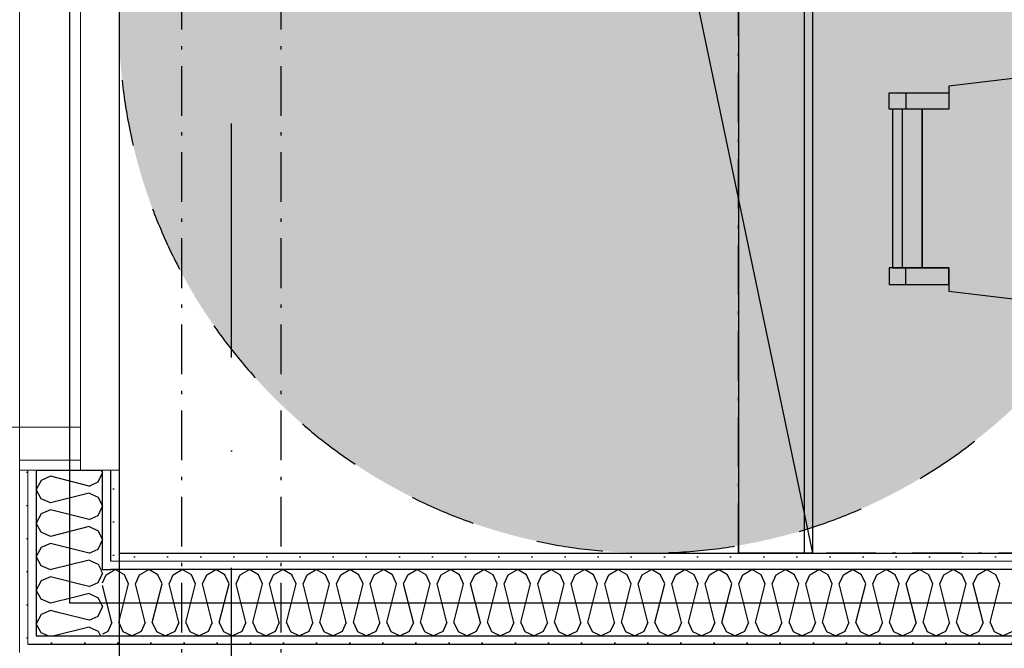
# Model space of a CAD drawing. Header units: millimetres. Extents: x -173281 to 144469, y -85977 to 83288.
# Tile 162 of 256: x -65223 to -63737, y -34866 to -33917. Entities that reach past the tile are written whole.
import ezdxf
from ezdxf.enums import TextEntityAlignment as Align

# ---------------------------------------------------------------- set-up
doc = ezdxf.new("R2010")
doc.units = ezdxf.units.MM
doc.header["$LTSCALE"] = 0.5
doc.header["$MEASUREMENT"] = 0
for name, pattern in [('Akselinje', [1500, 1000, -200, 100, -200]), ('Over snittplan', [260, 150, -50, 10, -50]), ('PLINE', [0]), ('Prikk & stiplet', [1340.555525, 705.555534, -352.777767, 0, -282.222223]), ('Stipling', [400, 200, -200])]:
    doc.linetypes.add(name, pattern=pattern)
for name, color, linetype in [('223- Bjelker', 7, 'Continuous'), ('24-- Innervegger (Skravur)(Nye konstruksjoner)', 7, 'Continuous'), ('24-- Innervegger(Nye konstruksjoner)', 7, 'Continuous'), ('242- Ikke-bærende innervegger (Skravur)(Nye konstruksjoner)', 7, 'Continuous'), ('242- Ikke-bærende innervegger(Nye konstruksjoner)', 7, 'Continuous'), ('244- Vinduer_ dører_ foldevegger(Nye konstruksjoner)', 7, 'Continuous'), ('245- Skjørt(Nye konstruksjoner)', 7, 'Continuous'), ('255- Gulvoverflate(Nye konstruksjoner)', 7, 'Continuous'), ('256- Faste himlinger og overflatebehandling(Nye konstruksjoner)', 7, 'Continuous'), ('279- Annet fast inventar(Nye konstruksjoner)', 7, 'Continuous'), ('68-- Inventar (løst)(Nye konstruksjoner)', 7, 'Continuous'), ('82-- Modullinjer', 7, 'Continuous'), ('852- Teknisk_symbolsk informasjon_ bygning(Nye konstruksjoner)', 7, 'Continuous'), ('862- M___Nettoareal(Nye konstruksjoner)', 7, 'Continuous'), ('862- M___Nettoareal(Polylinje)(Nye konstruksjoner)', 7, 'Continuous'), ('862- M___Nettoareal(Tekst)(Nye konstruksjoner)', 7, 'Continuous')]:
    doc.layers.add(name, color=color, linetype=linetype)
doc.layers.add('234- Vinduer_ dører_ porter(Nye konstruksjoner)', color=7, linetype='Continuous', lineweight=0)
doc.layers.add('236- Innvendig kledning og overflate(Nye konstruksjoner)', color=7, linetype='Continuous', lineweight=0)
doc.styles.add('GENERATED_STYLE_1', font='arial.ttf')
doc.styles.add('GENERATED_STYLE_2', font='arial.ttf')
doc.linetypes.add('Lydfuge betonggolv', pattern='A,0,[5,A-2607.111 Plan 1. etasje1.Shx,S=3.968254,R=0,X=0,Y=-3.46945e-18],-600,0', length=600)
pattern_1 = [(180, (0, 0), (0, 86.60254), [0, -50]), (180, (-25, -43.3), (0, 86.60254), [0, -50])]
pattern_2 = [(270, (0, 0), (86.60254, 0), [0, -50]), (270, (43.3, -25), (86.60254, 0), [0, -50])]

# ---------------------------------------------------------------- blocks, each defined once
blk = doc.blocks.new('*X39')
at = {"layer": '24-- Innervegger (Skravur)(Nye konstruksjoner)', "linetype": 'PLINE'}
for p, q in [((-65092.7, -34754.6), (-65078.9, -34746.9)), ((-65065.1, -34754.6), (-65078.9, -34746.9)), ((-65042.1, -34754.6), (-65028.3, -34746.9)), ((-65014.5, -34754.6), (-65028.3, -34746.9)), ((-64991.5, -34754.6), (-64977.7, -34746.9)), ((-64963.9, -34754.6), (-64977.7, -34746.9)), ((-64940.9, -34754.6), (-64927.1, -34746.9)), ((-64913.3, -34754.6), (-64927.1, -34746.9)), ((-64890.3, -34754.6), (-64876.5, -34746.9)), ((-64862.7, -34754.6), (-64876.5, -34746.9)), ((-64839.8, -34754.6), (-64825.9, -34746.9)), ((-64812.1, -34754.6), (-64825.9, -34746.9)), ((-64789.2, -34754.6), (-64775.4, -34746.9)), ((-64761.5, -34754.6), (-64775.4, -34746.9)), ((-64738.6, -34754.6), (-64724.8, -34746.9)), ((-64711, -34754.6), (-64724.8, -34746.9)), ((-64688, -34754.6), (-64674.2, -34746.9)), ((-64660.4, -34754.6), (-64674.2, -34746.9)), ((-64637.4, -34754.6), (-64623.6, -34746.9)), ((-64609.8, -34754.6), (-64623.6, -34746.9)), ((-64586.8, -34754.6), (-64573, -34746.9)), ((-64559.2, -34754.6), (-64573, -34746.9)), ((-64536.2, -34754.6), (-64522.4, -34746.9)), ((-64508.6, -34754.6), (-64522.4, -34746.9)), ((-64485.7, -34754.6), (-64471.8, -34746.9)), ((-64458, -34754.6), (-64471.8, -34746.9)), ((-64435.1, -34754.6), (-64421.3, -34746.9)), ((-64407.4, -34754.6), (-64421.3, -34746.9)), ((-64384.5, -34754.6), (-64370.7, -34746.9)), ((-64356.9, -34754.6), (-64370.7, -34746.9)), ((-64333.9, -34754.6), (-64320.1, -34746.9)), ((-64306.3, -34754.6), (-64320.1, -34746.9)), ((-64283.3, -34754.6), (-64269.5, -34746.9)), ((-64255.7, -34754.6), (-64269.5, -34746.9)), ((-64232.7, -34754.6), (-64218.9, -34746.9)), ((-64205.1, -34754.6), (-64218.9, -34746.9)), ((-64182.1, -34754.6), (-64168.3, -34746.9)), ((-64154.5, -34754.6), (-64168.3, -34746.9)), ((-64131.5, -34754.6), (-64117.7, -34746.9)), ((-64103.9, -34754.6), (-64117.7, -34746.9)), ((-64081, -34754.6), (-64067.1, -34746.9)), ((-64053.3, -34754.6), (-64067.1, -34746.9)), ((-64030.4, -34754.6), (-64016.6, -34746.9)), ((-64002.7, -34754.6), (-64016.6, -34746.9)), ((-63979.8, -34754.6), (-63966, -34746.9)), ((-63952.2, -34754.6), (-63966, -34746.9)), ((-63929.2, -34754.6), (-63915.4, -34746.9)), ((-63901.6, -34754.6), (-63915.4, -34746.9)), ((-63878.6, -34754.6), (-63864.8, -34746.9)), ((-63851, -34754.6), (-63864.8, -34746.9)), ((-63828, -34754.6), (-63814.2, -34746.9)), ((-63800.4, -34754.6), (-63814.2, -34746.9)), ((-63777.4, -34754.6), (-63763.6, -34746.9)), ((-63749.8, -34754.6), (-63763.6, -34746.9)), ((-65098.2, -34766.7), (-65092.7, -34754.6)), ((-65058.9, -34768.2), (-65065.1, -34754.6)), ((-65048.3, -34768.2), (-65042.1, -34754.6)), ((-65008.3, -34768.2), (-65014.5, -34754.6)), ((-64997.7, -34768.2), (-64991.5, -34754.6)), ((-64957.7, -34768.2), (-64963.9, -34754.6)), ((-64947.1, -34768.2), (-64940.9, -34754.6)), ((-64907.1, -34768.2), (-64913.3, -34754.6)), ((-64896.5, -34768.2), (-64890.3, -34754.6)), ((-64856.5, -34768.2), (-64862.7, -34754.6)), ((-64845.9, -34768.2), (-64839.8, -34754.6)), ((-64806, -34768.2), (-64812.1, -34754.6)), ((-64795.3, -34768.2), (-64789.2, -34754.6)), ((-64755.4, -34768.2), (-64761.5, -34754.6)), ((-64744.7, -34768.2), (-64738.6, -34754.6)), ((-64704.8, -34768.2), (-64711, -34754.6)), ((-64694.2, -34768.2), (-64688, -34754.6)), ((-64654.2, -34768.2), (-64660.4, -34754.6)), ((-64643.6, -34768.2), (-64637.4, -34754.6)), ((-64603.6, -34768.2), (-64609.8, -34754.6)), ((-64593, -34768.2), (-64586.8, -34754.6)), ((-64553, -34768.2), (-64559.2, -34754.6)), ((-64542.4, -34768.2), (-64536.2, -34754.6)), ((-64502.4, -34768.2), (-64508.6, -34754.6)), ((-64491.8, -34768.2), (-64485.7, -34754.6)), ((-64451.9, -34768.2), (-64458, -34754.6)), ((-64441.2, -34768.2), (-64435.1, -34754.6)), ((-64401.3, -34768.2), (-64407.4, -34754.6)), ((-64390.6, -34768.2), (-64384.5, -34754.6)), ((-64350.7, -34768.2), (-64356.9, -34754.6)), ((-64340.1, -34768.2), (-64333.9, -34754.6)), ((-64300.1, -34768.2), (-64306.3, -34754.6)), ((-64289.5, -34768.2), (-64283.3, -34754.6)), ((-64249.5, -34768.2), (-64255.7, -34754.6)), ((-64238.9, -34768.2), (-64232.7, -34754.6)), ((-64198.9, -34768.2), (-64205.1, -34754.6)), ((-64188.3, -34768.2), (-64182.1, -34754.6)), ((-64148.3, -34768.2), (-64154.5, -34754.6)), ((-64137.7, -34768.2), (-64131.5, -34754.6)), ((-64097.8, -34768.2), (-64103.9, -34754.6)), ((-64087.1, -34768.2), (-64081, -34754.6)), ((-64047.2, -34768.2), (-64053.3, -34754.6)), ((-64036.5, -34768.2), (-64030.4, -34754.6)), ((-63996.6, -34768.2), (-64002.7, -34754.6)), ((-63986, -34768.2), (-63979.8, -34754.6)), ((-63946, -34768.2), (-63952.2, -34754.6)), ((-63935.4, -34768.2), (-63929.2, -34754.6)), ((-63895.4, -34768.2), (-63901.6, -34754.6)), ((-63884.8, -34768.2), (-63878.6, -34754.6)), ((-63844.8, -34768.2), (-63851, -34754.6)), ((-63834.2, -34768.2), (-63828, -34754.6)), ((-63794.2, -34768.2), (-63800.4, -34754.6)), ((-63783.6, -34768.2), (-63777.4, -34754.6)), ((-63743.7, -34768.2), (-63749.8, -34754.6)), ((-65084.2, -34826.8), (-65098.2, -34770.9)), ((-65073.6, -34826.8), (-65058.9, -34768.2)), ((-65033.6, -34826.8), (-65048.3, -34768.2)), ((-65023, -34826.8), (-65008.3, -34768.2)), ((-64983, -34826.8), (-64997.7, -34768.2)), ((-64972.4, -34826.8), (-64957.7, -34768.2)), ((-64932.4, -34826.8), (-64947.1, -34768.2)), ((-64921.8, -34826.8), (-64907.1, -34768.2)), ((-64881.8, -34826.8), (-64896.5, -34768.2)), ((-64871.2, -34826.8), (-64856.5, -34768.2)), ((-64831.3, -34826.8), (-64845.9, -34768.2)), ((-64820.6, -34826.8), (-64806, -34768.2)), ((-64780.7, -34826.8), (-64795.3, -34768.2)), ((-64770, -34826.8), (-64755.4, -34768.2)), ((-64730.1, -34826.8), (-64744.7, -34768.2)), ((-64719.5, -34826.8), (-64704.8, -34768.2)), ((-64679.5, -34826.8), (-64694.2, -34768.2)), ((-64668.9, -34826.8), (-64654.2, -34768.2)), ((-64628.9, -34826.8), (-64643.6, -34768.2)), ((-64618.3, -34826.8), (-64603.6, -34768.2)), ((-64578.3, -34826.8), (-64593, -34768.2)), ((-64567.7, -34826.8), (-64553, -34768.2)), ((-64527.7, -34826.8), (-64542.4, -34768.2)), ((-64517.1, -34826.8), (-64502.4, -34768.2)), ((-64477.2, -34826.8), (-64491.8, -34768.2)), ((-64466.5, -34826.8), (-64451.9, -34768.2)), ((-64426.6, -34826.8), (-64441.2, -34768.2)), ((-64415.9, -34826.8), (-64401.3, -34768.2)), ((-64376, -34826.8), (-64390.6, -34768.2)), ((-64365.4, -34826.8), (-64350.7, -34768.2)), ((-64325.4, -34826.8), (-64340.1, -34768.2)), ((-64314.8, -34826.8), (-64300.1, -34768.2)), ((-64274.8, -34826.8), (-64289.5, -34768.2)), ((-64264.2, -34826.8), (-64249.5, -34768.2)), ((-64224.2, -34826.8), (-64238.9, -34768.2)), ((-64213.6, -34826.8), (-64198.9, -34768.2)), ((-64173.6, -34826.8), (-64188.3, -34768.2)), ((-64163, -34826.8), (-64148.3, -34768.2)), ((-64123, -34826.8), (-64137.7, -34768.2)), ((-64112.4, -34826.8), (-64097.8, -34768.2)), ((-64072.5, -34826.8), (-64087.1, -34768.2)), ((-64061.8, -34826.8), (-64047.2, -34768.2)), ((-64021.9, -34826.8), (-64036.5, -34768.2)), ((-64011.2, -34826.8), (-63996.6, -34768.2)), ((-63971.3, -34826.8), (-63986, -34768.2)), ((-63960.7, -34826.8), (-63946, -34768.2)), ((-63920.7, -34826.8), (-63935.4, -34768.2)), ((-63910.1, -34826.8), (-63895.4, -34768.2)), ((-63870.1, -34826.8), (-63884.8, -34768.2)), ((-63859.5, -34826.8), (-63844.8, -34768.2)), ((-63819.5, -34826.8), (-63834.2, -34768.2)), ((-63808.9, -34826.8), (-63794.2, -34768.2)), ((-63768.9, -34826.8), (-63783.6, -34768.2)), ((-63758.3, -34826.8), (-63743.7, -34768.2)), ((-65084.2, -34826.8), (-65090.3, -34840.4)), ((-65073.6, -34826.8), (-65067.4, -34840.4)), ((-65033.6, -34826.8), (-65039.8, -34840.4)), ((-65023, -34826.8), (-65016.8, -34840.4)), ((-64983, -34826.8), (-64989.2, -34840.4)), ((-64972.4, -34826.8), (-64966.2, -34840.4)), ((-64932.4, -34826.8), (-64938.6, -34840.4)), ((-64921.8, -34826.8), (-64915.6, -34840.4)), ((-64881.8, -34826.8), (-64888, -34840.4)), ((-64871.2, -34826.8), (-64865, -34840.4)), ((-64831.3, -34826.8), (-64837.4, -34840.4)), ((-64820.6, -34826.8), (-64814.5, -34840.4)), ((-64780.7, -34826.8), (-64786.8, -34840.4)), ((-64770, -34826.8), (-64763.9, -34840.4)), ((-64730.1, -34826.8), (-64736.2, -34840.4)), ((-64719.5, -34826.8), (-64713.3, -34840.4)), ((-64679.5, -34826.8), (-64685.7, -34840.4)), ((-64668.9, -34826.8), (-64662.7, -34840.4)), ((-64628.9, -34826.8), (-64635.1, -34840.4)), ((-64618.3, -34826.8), (-64612.1, -34840.4)), ((-64578.3, -34826.8), (-64584.5, -34840.4)), ((-64567.7, -34826.8), (-64561.5, -34840.4)), ((-64527.7, -34826.8), (-64533.9, -34840.4)), ((-64517.1, -34826.8), (-64510.9, -34840.4)), ((-64477.2, -34826.8), (-64483.3, -34840.4)), ((-64466.5, -34826.8), (-64460.4, -34840.4)), ((-64426.6, -34826.8), (-64432.7, -34840.4)), ((-64415.9, -34826.8), (-64409.8, -34840.4)), ((-64376, -34826.8), (-64382.1, -34840.4)), ((-64365.4, -34826.8), (-64359.2, -34840.4)), ((-64325.4, -34826.8), (-64331.6, -34840.4)), ((-64314.8, -34826.8), (-64308.6, -34840.4)), ((-64274.8, -34826.8), (-64281, -34840.4)), ((-64264.2, -34826.8), (-64258, -34840.4)), ((-64224.2, -34826.8), (-64230.4, -34840.4)), ((-64213.6, -34826.8), (-64207.4, -34840.4)), ((-64173.6, -34826.8), (-64179.8, -34840.4)), ((-64163, -34826.8), (-64156.8, -34840.4)), ((-64123, -34826.8), (-64129.2, -34840.4)), ((-64112.4, -34826.8), (-64106.3, -34840.4)), ((-64072.5, -34826.8), (-64078.6, -34840.4)), ((-64061.8, -34826.8), (-64055.7, -34840.4)), ((-64021.9, -34826.8), (-64028, -34840.4)), ((-64011.2, -34826.8), (-64005.1, -34840.4)), ((-63971.3, -34826.8), (-63977.5, -34840.4)), ((-63960.7, -34826.8), (-63954.5, -34840.4)), ((-63920.7, -34826.8), (-63926.9, -34840.4)), ((-63910.1, -34826.8), (-63903.9, -34840.4)), ((-63870.1, -34826.8), (-63876.3, -34840.4)), ((-63859.5, -34826.8), (-63853.3, -34840.4)), ((-63819.5, -34826.8), (-63825.7, -34840.4)), ((-63808.9, -34826.8), (-63802.7, -34840.4)), ((-63768.9, -34826.8), (-63775.1, -34840.4)), ((-63758.3, -34826.8), (-63752.2, -34840.4)), ((-65090.3, -34840.4), (-65098.2, -34844.1)), ((-65067.4, -34840.4), (-65053.6, -34846.9)), ((-65039.8, -34840.4), (-65053.6, -34846.9)), ((-65016.8, -34840.4), (-65003, -34846.9)), ((-64989.2, -34840.4), (-65003, -34846.9)), ((-64966.2, -34840.4), (-64952.4, -34846.9)), ((-64938.6, -34840.4), (-64952.4, -34846.9)), ((-64915.6, -34840.4), (-64901.8, -34846.9)), ((-64888, -34840.4), (-64901.8, -34846.9)), ((-64865, -34840.4), (-64851.2, -34846.9)), ((-64837.4, -34840.4), (-64851.2, -34846.9)), ((-64814.5, -34840.4), (-64800.6, -34846.9)), ((-64786.8, -34840.4), (-64800.6, -34846.9)), ((-64763.9, -34840.4), (-64750.1, -34846.9)), ((-64736.2, -34840.4), (-64750.1, -34846.9)), ((-64713.3, -34840.4), (-64699.5, -34846.9)), ((-64685.7, -34840.4), (-64699.5, -34846.9)), ((-64662.7, -34840.4), (-64648.9, -34846.9)), ((-64635.1, -34840.4), (-64648.9, -34846.9)), ((-64612.1, -34840.4), (-64598.3, -34846.9)), ((-64584.5, -34840.4), (-64598.3, -34846.9)), ((-64561.5, -34840.4), (-64547.7, -34846.9)), ((-64533.9, -34840.4), (-64547.7, -34846.9)), ((-64510.9, -34840.4), (-64497.1, -34846.9)), ((-64483.3, -34840.4), (-64497.1, -34846.9)), ((-64460.4, -34840.4), (-64446.5, -34846.9)), ((-64432.7, -34840.4), (-64446.5, -34846.9)), ((-64409.8, -34840.4), (-64396, -34846.9)), ((-64382.1, -34840.4), (-64396, -34846.9)), ((-64359.2, -34840.4), (-64345.4, -34846.9)), ((-64331.6, -34840.4), (-64345.4, -34846.9)), ((-64308.6, -34840.4), (-64294.8, -34846.9)), ((-64281, -34840.4), (-64294.8, -34846.9)), ((-64258, -34840.4), (-64244.2, -34846.9)), ((-64230.4, -34840.4), (-64244.2, -34846.9)), ((-64207.4, -34840.4), (-64193.6, -34846.9)), ((-64179.8, -34840.4), (-64193.6, -34846.9)), ((-64156.8, -34840.4), (-64143, -34846.9)), ((-64129.2, -34840.4), (-64143, -34846.9)), ((-64106.3, -34840.4), (-64092.4, -34846.9)), ((-64078.6, -34840.4), (-64092.4, -34846.9)), ((-64055.7, -34840.4), (-64041.9, -34846.9)), ((-64028, -34840.4), (-64041.9, -34846.9)), ((-64005.1, -34840.4), (-63991.3, -34846.9)), ((-63977.5, -34840.4), (-63991.3, -34846.9)), ((-63954.5, -34840.4), (-63940.7, -34846.9)), ((-63926.9, -34840.4), (-63940.7, -34846.9)), ((-63903.9, -34840.4), (-63890.1, -34846.9)), ((-63876.3, -34840.4), (-63890.1, -34846.9)), ((-63853.3, -34840.4), (-63839.5, -34846.9)), ((-63825.7, -34840.4), (-63839.5, -34846.9)), ((-63802.7, -34840.4), (-63788.9, -34846.9)), ((-63775.1, -34840.4), (-63788.9, -34846.9)), ((-63752.2, -34840.4), (-63738.3, -34846.9)), ((-63724.5, -34840.4), (-63738.3, -34846.9))]:
    blk.add_line(p, q, dxfattribs=at)
blk = doc.blocks.new('Møte_A-131_14', base_point=(-62705.9, -32058.9))
at = {"layer": '862- M___Nettoareal(Polylinje)(Nye konstruksjoner)', "linetype": 'PLINE', "flags": 128}
blk.add_lwpolyline([(-61590.7, -34721.9), (-61590.7, -29724.4), (-65073.2, -29724.4), (-65073.2, -34721.9)], close=True, dxfattribs=at)
at = {"layer": '862- M___Nettoareal(Tekst)(Nye konstruksjoner)', "style": 'GENERATED_STYLE_1'}
for tag, height, p in [('DUMMY_862', 150, (-63107.8, -32671.2)), ('ROOM_NAME', 150, (-63107.8, -33174.1)), ('DUMMY_861', 100, (-63265, -32773.9)), ('ROOM_NUMBER', 100, (-63265, -33162.7)), ('DUMMY_863', 100, (-62872.1, -33139.8))]:
    blk.add_attdef(tag, text='', height=height, rotation=90, dxfattribs=at).set_placement(p, align=Align.TOP_LEFT)
blk = doc.blocks.new('*X76')
at = {"layer": '242- Ikke-bærende innervegger (Skravur)(Nye konstruksjoner)', "linetype": 'PLINE'}
for p, q in [((-65100, -34748.7), (-65098.2, -34752.6)), ((-65104.7, -34766.4), (-65098.2, -34752.6)), ((-65118.2, -34772.6), (-65122.7, -34771.4)), ((-65118.2, -34772.6), (-65104.7, -34766.4)), ((-65118.2, -34783.2), (-65139.8, -34788.6)), ((-65118.2, -34783.2), (-65104.7, -34789.3)), ((-65104.7, -34789.3), (-65098.2, -34803.2)), ((-65104.7, -34817), (-65098.2, -34803.2)), ((-65118.2, -34823.1), (-65163.1, -34811.9)), ((-65118.2, -34823.1), (-65104.7, -34817)), ((-65118.2, -34833.8), (-65170.9, -34846.9)), ((-65118.2, -34833.8), (-65104.7, -34839.9)), ((-65190.5, -34842.3), (-65191.5, -34840.3)), ((-65180.2, -34846.9), (-65190.5, -34842.3)), ((-65104.7, -34839.9), (-65101.4, -34846.9))]:
    blk.add_line(p, q, dxfattribs=at)
blk = doc.blocks.new('*X79')
at = {"layer": '242- Ikke-bærende innervegger (Skravur)(Nye konstruksjoner)', "linetype": 'PLINE'}
for p, q in [((-65104.7, -34614.6), (-65098.2, -34600.8)), ((-65100, -34596.9), (-65098.2, -34600.8)), ((-65190.5, -34612.3), (-65198.2, -34626.1)), ((-65176.9, -34606.1), (-65190.5, -34612.3)), ((-65118.2, -34620.8), (-65176.9, -34606.1)), ((-65118.2, -34620.8), (-65104.7, -34614.6)), ((-65190.5, -34639.9), (-65198.2, -34626.1)), ((-65118.2, -34631.4), (-65176.9, -34646.1)), ((-65118.2, -34631.4), (-65104.7, -34637.6)), ((-65176.9, -34646.1), (-65190.5, -34639.9)), ((-65104.7, -34637.6), (-65098.2, -34651.4)), ((-65176.9, -34656.7), (-65190.5, -34662.9)), ((-65118.2, -34671.4), (-65176.9, -34656.7)), ((-65104.7, -34665.2), (-65098.2, -34651.4)), ((-65190.5, -34662.9), (-65198.2, -34676.7)), ((-65118.2, -34671.4), (-65104.7, -34665.2)), ((-65190.5, -34690.5), (-65198.2, -34676.7)), ((-65176.9, -34696.7), (-65190.5, -34690.5)), ((-65118.2, -34682), (-65176.9, -34696.7)), ((-65118.2, -34682), (-65104.7, -34688.2)), ((-65104.7, -34688.2), (-65098.2, -34702)), ((-65104.7, -34715.8), (-65098.2, -34702)), ((-65190.5, -34713.5), (-65198.2, -34727.3)), ((-65176.9, -34707.3), (-65190.5, -34713.5)), ((-65118.2, -34722), (-65176.9, -34707.3)), ((-65118.2, -34722), (-65104.7, -34715.8)), ((-65190.5, -34741.1), (-65198.2, -34727.3)), ((-65118.2, -34732.6), (-65175.6, -34746.9)), ((-65118.2, -34732.6), (-65104.7, -34738.8)), ((-65177.6, -34746.9), (-65190.5, -34741.1)), ((-65104.7, -34738.8), (-65100.8, -34746.9))]:
    blk.add_line(p, q, dxfattribs=at)
blk = doc.blocks.new('*X81')
at = {"layer": '242- Ikke-bærende innervegger (Skravur)(Nye konstruksjoner)', "linetype": 'PLINE'}
for p, q in [((-65176.9, -34747.3), (-65177.6, -34746.9)), ((-65175.6, -34746.9), (-65176.9, -34747.3)), ((-65100.8, -34746.9), (-65100, -34748.7)), ((-65190.5, -34764), (-65198.2, -34777.9)), ((-65176.9, -34757.9), (-65190.5, -34764)), ((-65122.7, -34771.4), (-65176.9, -34757.9)), ((-65190.5, -34791.7), (-65198.2, -34777.9)), ((-65176.9, -34797.8), (-65190.5, -34791.7)), ((-65139.8, -34788.6), (-65176.9, -34797.8)), ((-65176.9, -34808.5), (-65190.5, -34814.6)), ((-65163.1, -34811.9), (-65176.9, -34808.5)), ((-65190.5, -34814.6), (-65198.2, -34828.5)), ((-65191.5, -34840.3), (-65198.2, -34828.5))]:
    blk.add_line(p, q, dxfattribs=at)
blk = doc.blocks.new('Dørstempel[1]', base_point=(-65223.2, -34086.9))
at = {"layer": '852- Teknisk_symbolsk informasjon_ bygning(Nye konstruksjoner)', "char_height": 75, "attachment_point": 1, "rotation": 90, "style": 'GENERATED_STYLE_1'}
for s, insert in [('\\A1;{\\pql;\\pt0,50;\\fArial|b0|i0|c0|p0;\\W1.000000;x2\xa0090\\fArial|b0|i0|c0|p0;\\W1.000000;\\A1{\\H.66x;\\S^  ;}\\fArial|b0|i0|c0|p0;\\W1.000000;\\fArial|b0|i0|c0|p0;\\W1.000000;\\A1{\\H.66x;\\S^  ;}}', (-65848.9, -34015.5)), ('\\A1;{\\pql;\\pt0,50;\\fArial|b0|i0|c0|p0;\\W1.000000;990\\fArial|b0|i0|c0|p0;\\W1.000000;\\A1{\\H.66x;\\S^  ;}\\fArial|b0|i0|c0|p0;\\W1.000000;\\fArial|b0|i0|c0|p0;\\W1.000000;\\A1{\\H.66x;\\S^  ;}}', (-65848.9, -34187.1))]:
    blk.add_mtext(s, dxfattribs=dict(at, insert=insert))
at = {"layer": '852- Teknisk_symbolsk informasjon_ bygning(Nye konstruksjoner)', "style": 'GENERATED_STYLE_1'}
for tag, p in [('DUMMY_228', (-65866, -33706.7)), ('DUMMY_230', (-65748.2, -34187.1)), ('DUMMY_232', (-65630.3, -34204.3)), ('DUMMY_234', (-65512.4, -34204.3))]:
    blk.add_attdef(tag, text='', height=75, rotation=90, dxfattribs=at).set_placement(p, align=Align.TOP_LEFT)
blk.add_attdef('AC_WIDO_ID', text='', height=100, rotation=90, dxfattribs=at).set_placement((-65866, -34054.4), align=Align.BOTTOM_CENTER)
for tag, p in [('DUMMY_229', (-65748.2, -34244.3)), ('DUMMY_231', (-65630.3, -34244.3)), ('DUMMY_233', (-65512.4, -34244.3)), ('strUnitPrefix', (-65866, -34261.4))]:
    blk.add_attdef(tag, text='', height=75, rotation=90, dxfattribs=at).set_placement(p, align=Align.TOP_RIGHT)
blk = doc.blocks.new('Dør[3]')
at = {"layer": '234- Vinduer_ dører_ porter(Nye konstruksjoner)', "linetype": 'PLINE'}
for p, q in [((-65223.2, -33576.9), (-65223.2, -34596.9)), ((-65223.2, -33591.9), (-65223.2, -33576.9)), ((-65223.2, -33576.9), (-65131.2, -33576.9)), ((-65131.2, -33591.9), (-65131.2, -33576.9)), ((-65073.2, -33576.9), (-65073.2, -34596.9)), ((-65223.2, -33641.9), (-65223.2, -33591.9)), ((-65223.2, -33591.9), (-65131.2, -33591.9)), ((-65131.2, -33591.9), (-65131.2, -33641.9)), ((-65223.2, -33641.9), (-65223.2, -34531.9)), ((-65131.2, -33641.9), (-65223.2, -33641.9)), ((-65131.2, -34531.9), (-65131.2, -33641.9)), ((-65223.2, -34531.9), (-66113.2, -34531.9)), ((-65223.2, -34581.9), (-65223.2, -34531.9)), ((-65223.2, -34531.9), (-65131.2, -34531.9)), ((-65131.2, -34531.9), (-65131.2, -34581.9)), ((-65223.2, -34581.9), (-65223.2, -34596.9)), ((-65131.2, -34581.9), (-65223.2, -34581.9)), ((-65131.2, -34581.9), (-65131.2, -34596.9)), ((-65223.2, -34596.9), (-65131.2, -34596.9))]:
    blk.add_line(p, q, dxfattribs=at)
blk.add_arc((-65223.2, -34531.9), 890, 90, 180, dxfattribs=at)
at = {"layer": '236- Innvendig kledning og overflate(Nye konstruksjoner)', "linetype": 'PLINE'}
for p, q in [((-65223.2, -33576.9), (-65210.7, -33576.9)), ((-65223.2, -33576.9), (-65210.7, -33576.9)), ((-65210.7, -33576.9), (-65198.2, -33576.9)), ((-65210.7, -33576.9), (-65198.2, -33576.9)), ((-65098.2, -33576.9), (-65085.7, -33576.9)), ((-65085.7, -33576.9), (-65073.2, -33576.9)), ((-65223.2, -34596.9), (-65210.7, -34596.9)), ((-65223.2, -34596.9), (-65210.7, -34596.9)), ((-65210.7, -34596.9), (-65198.2, -34596.9)), ((-65210.7, -34596.9), (-65198.2, -34596.9)), ((-65098.2, -34596.9), (-65085.7, -34596.9)), ((-65085.7, -34596.9), (-65073.2, -34596.9))]:
    blk.add_line(p, q, dxfattribs=at)
at = {"layer": '244- Vinduer_ dører_ foldevegger(Nye konstruksjoner)', "linetype": 'PLINE'}
for p, q in [((-65198.2, -33576.9), (-65131.2, -33576.9)), ((-65198.2, -33576.9), (-65131.2, -33576.9)), ((-65131.2, -33576.9), (-65098.2, -33576.9)), ((-65198.2, -34596.9), (-65131.2, -34596.9)), ((-65198.2, -34596.9), (-65131.2, -34596.9)), ((-65131.2, -34596.9), (-65098.2, -34596.9))]:
    blk.add_line(p, q, dxfattribs=at)
at = {"layer": '852- Teknisk_symbolsk informasjon_ bygning(Nye konstruksjoner)'}
ref = blk.add_blockref('Dørstempel[1]', (-65223.2, -34086.9), dxfattribs=at)
ref.add_attrib('AC_WIDO_ID', 'A-131', dxfattribs={"color": 7, "height": 100, "rotation": 90, "style": 'GENERATED_STYLE_1'}).set_placement((-65866, -34054.4), align=Align.BOTTOM_CENTER)
ref.add_attrib('strUnitPrefix', 'BxH:', dxfattribs={"color": 7, "height": 75, "rotation": 90, "style": 'GENERATED_STYLE_1'}).set_placement((-65866, -34261.4), align=Align.TOP_RIGHT)
ref.add_attrib('DUMMY_232', '-', dxfattribs={"color": 7, "height": 75, "rotation": 90, "style": 'GENERATED_STYLE_1'}).set_placement((-65630.3, -34204.3), align=Align.TOP_LEFT)
ref.add_attrib('DUMMY_234', '38 dB', dxfattribs={"color": 7, "height": 75, "rotation": 90, "style": 'GENERATED_STYLE_1'}).set_placement((-65512.4, -34204.3), align=Align.TOP_LEFT)
blk = doc.blocks.new('Spisebordlayout rektangulær[115]', base_point=(-63040.7, -32771.9))
at = {"layer": '68-- Inventar (løst)(Nye konstruksjoner)', "linetype": 'PLINE'}
for p, q in [((-63885.7, -34027.2), (-63885.7, -34052.2)), ((-63890.7, -34291.6), (-63890.7, -34052.2)), ((-63885.7, -34316.6), (-63885.7, -34291.6))]:
    blk.add_line(p, q, dxfattribs=at)
at = {"layer": '68-- Inventar (løst)(Nye konstruksjoner)', "linetype": 'PLINE', "flags": 128}
for points in [[(-63440.7, -34371.9), (-63440.7, -33971.9), (-63820.7, -34017.2), (-63820.7, -34052.2), (-63860.7, -34052.2), (-63860.7, -34291.6), (-63820.7, -34291.6), (-63820.7, -34326.7)], [(-63820.7, -34027.2), (-63820.7, -34052.2), (-63910.7, -34052.2), (-63910.7, -34027.2)], [(-63860.7, -34291.6), (-63860.7, -34052.2), (-63905.7, -34052.2), (-63905.7, -34291.6)], [(-63820.7, -34316.6), (-63820.7, -34291.6), (-63910.7, -34291.6), (-63910.7, -34316.6)]]:
    blk.add_lwpolyline(points, close=True, dxfattribs=at)
blk = doc.blocks.new('Standard grid marker[269]', base_point=(-65073.2, 26434.4))
at = {"layer": '82-- Modullinjer', "linetype": 'Akselinje'}
blk.add_line((-65073.2, 26234.4), (-65073.2, -50374.4), dxfattribs=at)
at = {"layer": '82-- Modullinjer', "style": 'GENERATED_STYLE_2'}
for tag, p in [('AC_MarkerText_1_0', (-65200.7, 26644.4)), ('AC_MarkerText_1_1', (-65200.7, -50864.4))]:
    blk.add_attdef(tag, text='', height=175, rotation=90, dxfattribs=at).set_placement(p, align=Align.TOP_CENTER)
blk = doc.blocks.new('Skilt handikap[272]', base_point=(-65073.2, -34721.9))
at = {"layer": '279- Annet fast inventar(Nye konstruksjoner)', "linetype": 'Continuous'}
blk.add_hatch(color=256, dxfattribs=at).paths.add_polyline_path([(-63473.2, -33921.9, 1), (-65073.2, -33921.9, 1)])
at = {"layer": '279- Annet fast inventar(Nye konstruksjoner)', "linetype": 'Stipling', "flags": 128}
blk.add_lwpolyline([(-63473.2, -33921.9, 1), (-65073.2, -33921.9, 1)], format="xyb", close=True, dxfattribs=at)

msp = doc.modelspace()

# ---------------------------------------------------------------- hatches: boundary and pattern name
at = {"layer": '24-- Innervegger (Skravur)(Nye konstruksjoner)', "linetype": 'Continuous'}
h = msp.add_hatch(dxfattribs=at)
h.set_pattern_fill('Gips', color=256, style=0, pattern_type=2)
h.set_pattern_definition(pattern_1)
h.paths.add_polyline_path([(-65085.7, -34746.9), (-61478.2, -34746.9), (-61478.2, -34734.4), (-65085.7, -34734.4)])
h = msp.add_hatch(dxfattribs=at)
h.set_pattern_fill('Gips', color=256, style=0, pattern_type=2)
h.set_pattern_definition(pattern_1)
h.paths.add_polyline_path([(-65073.2, -34734.4), (-61478.2, -34734.4), (-61478.2, -34721.9), (-65073.2, -34721.9)])
h = msp.add_hatch(dxfattribs=at)
h.set_pattern_fill('Gips', color=256, style=0, pattern_type=2)
h.set_pattern_definition(pattern_1)
h.paths.add_polyline_path([(-65198.2, -34859.4), (-61478.2, -34859.4), (-61478.2, -34846.9), (-65198.2, -34846.9)])
h = msp.add_hatch(dxfattribs=at)
h.set_pattern_fill('Gips', color=256, style=0, pattern_type=2)
h.set_pattern_definition(pattern_1)
h.paths.add_polyline_path([(-65210.7, -34871.9), (-61478.2, -34871.9), (-61478.2, -34859.4), (-65210.7, -34859.4)])
at = {"layer": '242- Ikke-bærende innervegger (Skravur)(Nye konstruksjoner)', "linetype": 'Continuous'}
h = msp.add_hatch(dxfattribs=at)
h.set_pattern_fill('Gips', color=256, style=0, pattern_type=2)
h.set_pattern_definition(pattern_2)
h.paths.add_polyline_path([(-65223.2, -34859.4), (-65210.7, -34859.4), (-65210.7, -34596.9), (-65223.2, -34596.9)])
h = msp.add_hatch(dxfattribs=at)
h.set_pattern_fill('Gips', color=256, style=0, pattern_type=2)
h.set_pattern_definition(pattern_2)
h.paths.add_polyline_path([(-65210.7, -34846.9), (-65198.2, -34846.9), (-65198.2, -34596.9), (-65210.7, -34596.9)])
h = msp.add_hatch(dxfattribs=at)
h.set_pattern_fill('Gips', color=256, style=0, pattern_type=2)
h.set_pattern_definition(pattern_2)
h.paths.add_polyline_path([(-65098.2, -34596.9), (-65098.2, -34734.4), (-65085.7, -34734.4), (-65085.7, -34596.9)])
h = msp.add_hatch(dxfattribs=at)
h.set_pattern_fill('Gips', color=256, style=0, pattern_type=2)
h.set_pattern_definition(pattern_2)
h.paths.add_polyline_path([(-65085.7, -34596.9), (-65085.7, -34721.9), (-65073.2, -34721.9), (-65073.2, -34596.9)])
h = msp.add_hatch(dxfattribs=at)
h.set_pattern_fill('Gips', color=256, style=0, pattern_type=2)
h.set_pattern_definition(pattern_2)
h.paths.add_polyline_path([(-65085.7, -34734.4), (-65098.2, -34746.9), (-65085.7, -34746.9)])
h = msp.add_hatch(dxfattribs=at)
h.set_pattern_fill('Gips', color=256, style=0, pattern_type=2)
h.set_pattern_definition(pattern_2)
h.paths.add_polyline_path([(-65098.2, -34734.4), (-65098.2, -34746.9), (-65085.7, -34734.4)])
h = msp.add_hatch(dxfattribs=at)
h.set_pattern_fill('Gips', color=256, style=0, pattern_type=2)
h.set_pattern_definition(pattern_2)
h.paths.add_polyline_path([(-65073.2, -34721.9), (-65085.7, -34734.4), (-65073.2, -34734.4)])
h = msp.add_hatch(dxfattribs=at)
h.set_pattern_fill('Gips', color=256, style=0, pattern_type=2)
h.set_pattern_definition(pattern_2)
h.paths.add_polyline_path([(-65085.7, -34721.9), (-65085.7, -34734.4), (-65073.2, -34721.9)])
h = msp.add_hatch(dxfattribs=at)
h.set_pattern_fill('Gips', color=256, style=0, pattern_type=2)
h.set_pattern_definition(pattern_2)
h.paths.add_polyline_path([(-65198.2, -34846.9), (-65210.7, -34859.4), (-65198.2, -34859.4)])
h = msp.add_hatch(dxfattribs=at)
h.set_pattern_fill('Gips', color=256, style=0, pattern_type=2)
h.set_pattern_definition(pattern_2)
h.paths.add_polyline_path([(-65210.7, -34846.9), (-65210.7, -34859.4), (-65198.2, -34846.9)])
h = msp.add_hatch(dxfattribs=at)
h.set_pattern_fill('Gips', color=256, style=0, pattern_type=2)
h.set_pattern_definition(pattern_2)
h.paths.add_polyline_path([(-65210.7, -34859.4), (-65223.2, -34871.9), (-65210.7, -34871.9)])
h = msp.add_hatch(dxfattribs=at)
h.set_pattern_fill('Gips', color=256, style=0, pattern_type=2)
h.set_pattern_definition(pattern_2)
h.paths.add_polyline_path([(-65223.2, -34859.4), (-65223.2, -34871.9), (-65210.7, -34859.4)])

# ---------------------------------------------------------------- linework, layer by layer
at = {"layer": '223- Bjelker', "linetype": 'Over snittplan'}
for p, q in [((-64978.2, -43811.9), (-64978.2, -25816.9)), ((-64828.2, -43811.9), (-64828.2, -25816.9))]:
    msp.add_line(p, q, dxfattribs=at)
at = {"layer": '223- Bjelker', "linetype": 'Prikk & stiplet'}
msp.add_line((-64903.2, -43811.9), (-64903.2, -25816.9), dxfattribs=at)
at = {"layer": '236- Innvendig kledning og overflate(Nye konstruksjoner)', "linetype": 'PLINE'}
for p, q in [((-65223.2, -34596.9), (-65210.7, -34596.9)), ((-65210.7, -34596.9), (-65210.7, -34846.9)), ((-65210.7, -34596.9), (-65198.2, -34596.9)), ((-65098.2, -34596.9), (-65085.7, -34596.9)), ((-65085.7, -34596.9), (-65073.2, -34596.9)), ((-61478.2, -34734.4), (-65085.7, -34734.4)), ((-65210.7, -34846.9), (-65210.7, -34859.4))]:
    msp.add_line(p, q, dxfattribs=at)
at = {"layer": '236- Innvendig kledning og overflate(Nye konstruksjoner)', "linetype": 'PLINE', "flags": 128}
for points in [[(-65223.2, -34596.9), (-65223.2, -34871.9)], [(-65073.2, -34721.9), (-65073.2, -34596.9)], [(-61478.2, -34721.9), (-65073.2, -34721.9)]]:
    msp.add_lwpolyline(points, dxfattribs=at)
at = {"layer": '24-- Innervegger(Nye konstruksjoner)', "linetype": 'PLINE'}
for p, q in [((-65098.2, -34746.9), (-65085.7, -34746.9)), ((-65098.2, -34746.9), (-65085.7, -34746.9)), ((-61478.2, -34746.9), (-65085.7, -34746.9)), ((-65198.2, -34846.9), (-65098.2, -34846.9)), ((-65198.2, -34846.9), (-65098.2, -34846.9)), ((-65098.2, -34846.9), (-61478.2, -34846.9)), ((-65210.7, -34859.4), (-65198.2, -34859.4)), ((-65198.2, -34859.4), (-61478.2, -34859.4))]:
    msp.add_line(p, q, dxfattribs=at)
at = {"layer": '242- Ikke-bærende innervegger(Nye konstruksjoner)', "linetype": 'PLINE'}
for p, q in [((-65198.2, -34596.9), (-65198.2, -34746.9)), ((-65198.2, -34596.9), (-65131.2, -34596.9)), ((-65131.2, -34596.9), (-65098.2, -34596.9)), ((-65098.2, -34746.9), (-65098.2, -34596.9)), ((-65085.7, -34734.4), (-65085.7, -34596.9)), ((-65198.2, -34746.9), (-65198.2, -34846.9))]:
    msp.add_line(p, q, dxfattribs=at)
at = {"layer": '245- Skjørt(Nye konstruksjoner)', "linetype": 'PLINE', "flags": 128}
for points in [[(-64138.2, -29724.4), (-64138.2, -34721.9)], [(-64025.7, -34721.9), (-64025.7, -29724.4)], [(-64038.2, -34721.9), (-64138.2, -34721.9)], [(-64025.7, -34721.9), (-64038.2, -34721.9)]]:
    msp.add_lwpolyline(points, dxfattribs=at)
at = {"layer": '255- Gulvoverflate(Nye konstruksjoner)', "linetype": 'Lydfuge betonggolv'}
msp.add_lwpolyline([(-65148.2, -31911.9), (-65148.2, -34796.9), (-61478.2, -34796.9)], dxfattribs=at)
at = {"layer": '256- Faste himlinger og overflatebehandling(Nye konstruksjoner)', "linetype": 'PLINE'}
msp.add_line((-64025.7, -34721.9), (-65073.2, -29724.4), dxfattribs=at)
at = {"layer": '256- Faste himlinger og overflatebehandling(Nye konstruksjoner)', "linetype": 'PLINE', "flags": 128}
msp.add_lwpolyline([(-64038.2, -34721.9), (-64038.2, -29724.4), (-65073.2, -29724.4), (-65073.2, -34721.9)], close=True, dxfattribs=at)
at = {"layer": '256- Faste himlinger og overflatebehandling(Nye konstruksjoner)', "linetype": 'Over snittplan', "flags": 128}
for points in [[(-64138.2, -34721.9), (-64138.2, -29724.4)], [(-61590.7, -34721.9), (-64138.2, -34721.9)]]:
    msp.add_lwpolyline(points, dxfattribs=at)

# ---------------------------------------------------------------- block references
at = {"layer": '24-- Innervegger(Nye konstruksjoner)'}
msp.add_blockref('*X39', (0, 0), dxfattribs=at)
at = {"layer": '242- Ikke-bærende innervegger(Nye konstruksjoner)'}
for name in ['*X79', '*X81', '*X76']:
    msp.add_blockref(name, (0, 0), dxfattribs=at)
at = {"layer": '244- Vinduer_ dører_ foldevegger(Nye konstruksjoner)', "linetype": 'PLINE'}
msp.add_blockref('Dør[3]', (0, 0), dxfattribs=at)
at = {"layer": '279- Annet fast inventar(Nye konstruksjoner)', "linetype": 'PLINE'}
msp.add_blockref('Skilt handikap[272]', (-65073.2, -34721.9), dxfattribs=at)
at = {"layer": '68-- Inventar (løst)(Nye konstruksjoner)', "linetype": 'PLINE'}
msp.add_blockref('Spisebordlayout rektangulær[115]', (-63040.7, -32771.9), dxfattribs=at)
at = {"layer": '82-- Modullinjer', "linetype": 'PLINE'}
msp.add_blockref('Standard grid marker[269]', (-65073.2, 26434.4), dxfattribs=at)
at = {"layer": '862- M___Nettoareal(Nye konstruksjoner)', "linetype": 'Continuous'}
msp.add_blockref('Møte_A-131_14', (-62705.9, -32058.9), dxfattribs=at)

doc.saveas('drawing.dxf')
